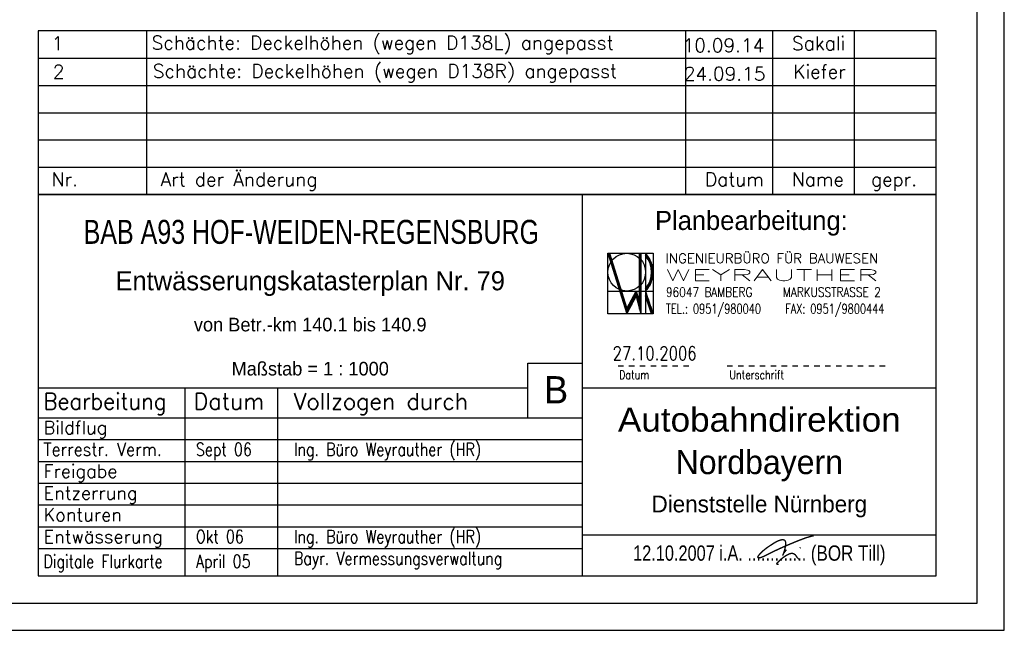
# Model space of a CAD drawing. Extents: x 4513427 to 4514562, y 5484516 to 5485110.
# Tile 13 of 15: x 4514381 to 4514562, y 5484516 to 5484628. Entities that reach past the tile are written whole.
import ezdxf
from ezdxf.enums import TextEntityAlignment as Align

# ---------------------------------------------------------------- set-up
doc = ezdxf.new("R2010")
doc.units = 0
doc.header["$LTSCALE"] = 10
doc.header["$MEASUREMENT"] = 0
doc.linetypes.add('LT00', pattern=[0])
doc.linetypes.add('LT01', pattern=[0.2, 0.1, -0.1])
for name, color, linetype in [('---Unterschrift_Till', 7, 'LT00'), ('025', 7, 'Continuous'), ('035', 250, 'Continuous'), ('050', 250, 'Continuous'), ('070', 155, 'Continuous'), ('RAHMEN', 250, 'Continuous'), ('STAT_500', 250, 'LT00')]:
    doc.layers.add(name, color=color, linetype=linetype)
doc.styles.add('ROMAND', font='romand', dxfattribs={"height": 0.3})
doc.styles.add('ROMANS', font='romans.shx')
doc.styles.add('UNIR-H', font='unir_h.shx', dxfattribs={"width": 0.8})

# ---------------------------------------------------------------- blocks, each defined once
blk = doc.blocks.new('Unterschrift Till')
at = {"layer": '---Unterschrift_Till', "const_width": 0.025, "flags": 128}
blk.add_lwpolyline([(-2.194360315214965, 0.4785021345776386), (-2.201817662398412, 0.4693815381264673), (-2.20800433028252, 0.461653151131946), (-2.21310110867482, 0.4551349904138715), (-2.217288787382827, 0.4496450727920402), (-2.220748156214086, 0.445001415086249), (-2.223660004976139, 0.4410220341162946), (-2.226205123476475, 0.4375249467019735), (-2.228564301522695, 0.4343281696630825), (-2.230887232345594, 0.4312728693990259), (-2.233199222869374, 0.4282928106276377), (-2.235494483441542, 0.4253449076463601), (-2.237767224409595, 0.4223860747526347), (-2.240011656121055, 0.4193732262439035), (-2.242221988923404, 0.4162632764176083), (-2.24439243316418, 0.4130131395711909), (-2.246517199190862, 0.4095797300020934), (-2.248584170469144, 0.4059490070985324), (-2.250555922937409, 0.4022231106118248), (-2.252388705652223, 0.3985332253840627), (-2.254038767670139, 0.3950105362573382), (-2.255462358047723, 0.3917862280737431), (-2.256615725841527, 0.3889914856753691), (-2.257455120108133, 0.3867574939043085), (-2.257936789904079, 0.3852154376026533), (-2.258028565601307, 0.3844761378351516), (-2.257744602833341, 0.3845689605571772), (-2.257110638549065, 0.3855029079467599), (-2.25615240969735, 0.38728698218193), (-2.254895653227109, 0.3899301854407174), (-2.253366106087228, 0.3934415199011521), (-2.25158950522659, 0.3978299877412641), (-2.249591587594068, 0.4031045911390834), (-2.247401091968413, 0.4092473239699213), (-2.245058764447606, 0.4161321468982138), (-2.242608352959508, 0.4236060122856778), (-2.240093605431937, 0.4315158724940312), (-2.237558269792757, 0.4397086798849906), (-2.235046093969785, 0.4480313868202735), (-2.23260082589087, 0.4563309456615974), (-2.23026621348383, 0.4644543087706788), (-2.228077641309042, 0.4722782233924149), (-2.226037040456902, 0.4797986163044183), (-2.224137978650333, 0.4870412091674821), (-2.222374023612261, 0.4940317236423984), (-2.220738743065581, 0.50079588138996), (-2.219225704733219, 0.5073594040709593), (-2.217828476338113, 0.5137480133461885), (-2.216540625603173, 0.5199874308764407), (-2.215356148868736, 0.5261020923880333), (-2.214270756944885, 0.5321112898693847), (-2.213280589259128, 0.5380330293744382), (-2.212381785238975, 0.543885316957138), (-2.211570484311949, 0.5496861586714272), (-2.210842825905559, 0.5554535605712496), (-2.210194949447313, 0.5612055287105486), (-2.209622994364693, 0.5669600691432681), (-2.209125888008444, 0.5727263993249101), (-2.208713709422, 0.5784785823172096), (-2.208399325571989, 0.5841818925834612), (-2.208195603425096, 0.5898016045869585), (-2.208115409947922, 0.5953029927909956), (-2.208171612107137, 0.6006513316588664), (-2.208377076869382, 0.6058118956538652), (-2.208744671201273, 0.6107499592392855), (-2.209283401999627, 0.6154361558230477), (-2.20998683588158, 0.6198625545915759), (-2.210844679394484, 0.6240265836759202), (-2.211846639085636, 0.6279256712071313), (-2.212982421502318, 0.6315572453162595), (-2.214241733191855, 0.6349187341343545), (-2.215614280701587, 0.6380075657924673), (-2.217089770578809, 0.6408211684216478), (-2.218658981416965, 0.6433610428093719), (-2.220316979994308, 0.6456449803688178), (-2.222059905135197, 0.6476948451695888), (-2.223883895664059, 0.6495325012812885), (-2.225785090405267, 0.6511798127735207), (-2.227759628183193, 0.6526586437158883), (-2.229803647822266, 0.6539908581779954), (-2.231913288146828, 0.6551983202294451), (-2.234087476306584, 0.6562994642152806), (-2.236336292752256, 0.6572990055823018), (-2.238672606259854, 0.6581982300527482), (-2.241109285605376, 0.6589984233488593), (-2.243659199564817, 0.659700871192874), (-2.246335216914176, 0.6603068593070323), (-2.249150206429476, 0.6608176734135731), (-2.25211703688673, 0.6612345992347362), (-2.255244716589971, 0.6615578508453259), (-2.258526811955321, 0.6617833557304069), (-2.26195302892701, 0.6619059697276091), (-2.265513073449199, 0.6619205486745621), (-2.269196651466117, 0.6618219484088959), (-2.272993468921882, 0.6616050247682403), (-2.276893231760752, 0.6612646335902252), (-2.280885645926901, 0.6607956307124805), (-2.284959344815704, 0.6601952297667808), (-2.289098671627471, 0.6594700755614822), (-2.293286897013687, 0.6586291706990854), (-2.297507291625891, 0.6576815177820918), (-2.301743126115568, 0.6566361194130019), (-2.305977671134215, 0.655501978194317), (-2.310194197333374, 0.654288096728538), (-2.314375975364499, 0.6530034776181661), (-2.318508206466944, 0.6516566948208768), (-2.322583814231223, 0.6502546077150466), (-2.326597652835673, 0.6488036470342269), (-2.330544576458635, 0.6473102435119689), (-2.33441943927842, 0.6457808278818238), (-2.338217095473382, 0.6442218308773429), (-2.341932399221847, 0.6426396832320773), (-2.345560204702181, 0.6410408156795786), (-2.349100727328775, 0.6394297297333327), (-2.352575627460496, 0.6378032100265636), (-2.356011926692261, 0.6361561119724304), (-2.359436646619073, 0.6344832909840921), (-2.362876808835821, 0.6327796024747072), (-2.366359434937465, 0.6310399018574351), (-2.369911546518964, 0.6292590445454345), (-2.373560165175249, 0.6274318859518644), (-2.37732523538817, 0.6255534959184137), (-2.38119839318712, 0.6236198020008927), (-2.385164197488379, 0.6216269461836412), (-2.389207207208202, 0.6195710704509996), (-2.393311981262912, 0.6174483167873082), (-2.397463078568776, 0.6152548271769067), (-2.401645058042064, 0.6129867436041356), (-2.405842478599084, 0.6106402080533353), (-2.410057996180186, 0.6082036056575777), (-2.414366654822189, 0.6056342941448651), (-2.418861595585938, 0.6028818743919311), (-2.423635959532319, 0.5998959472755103), (-2.428782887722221, 0.5966261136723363), (-2.43439552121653, 0.5930219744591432), (-2.440567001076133, 0.5890331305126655), (-2.447390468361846, 0.5846091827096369), (-2.454915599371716, 0.5797255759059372), (-2.463018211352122, 0.57446113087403), (-2.471530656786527, 0.5689205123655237), (-2.48028528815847, 0.5632083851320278), (-2.489114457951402, 0.5574294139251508), (-2.497850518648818, 0.5516882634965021), (-2.506325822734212, 0.5460895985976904), (-2.514372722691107, 0.5407380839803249), (-2.521859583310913, 0.5357151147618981), (-2.528798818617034, 0.5310090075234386), (-2.5352388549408, 0.5265848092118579), (-2.541228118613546, 0.5224075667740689), (-2.546815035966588, 0.5184423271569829), (-2.552048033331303, 0.5146541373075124), (-2.556975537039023, 0.5110080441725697), (-2.561645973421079, 0.5074690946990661), (-2.566103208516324, 0.5040086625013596), (-2.570372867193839, 0.500623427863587), (-2.574476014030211, 0.4973163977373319), (-2.578433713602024, 0.4940905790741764), (-2.58226703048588, 0.4909489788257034), (-2.585997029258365, 0.4878946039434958), (-2.589644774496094, 0.4849304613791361), (-2.593231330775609, 0.4820595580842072), (-2.596775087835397, 0.4792805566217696), (-2.600283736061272, 0.4765747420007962), (-2.603762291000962, 0.4739190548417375), (-2.607215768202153, 0.4712904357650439), (-2.610649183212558, 0.4686658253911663), (-2.614067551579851, 0.4660221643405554), (-2.617475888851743, 0.4633363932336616), (-2.620879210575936, 0.4605854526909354), (-2.624282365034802, 0.4577507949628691), (-2.627689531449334, 0.4548319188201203), (-2.631104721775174, 0.4518328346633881), (-2.634531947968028, 0.4487575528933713), (-2.637975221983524, 0.4456100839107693), (-2.641438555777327, 0.4423944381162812), (-2.644925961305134, 0.439114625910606), (-2.648441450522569, 0.4357746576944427), (-2.651983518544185, 0.4323810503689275), (-2.655528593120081, 0.4289503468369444), (-2.659047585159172, 0.4255015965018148), (-2.662511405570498, 0.42205384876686), (-2.665890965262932, 0.4186261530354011), (-2.669157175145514, 0.4152375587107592), (-2.672280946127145, 0.4119071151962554), (-2.67523318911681, 0.4086538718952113), (-2.677994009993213, 0.4054937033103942), (-2.680580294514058, 0.4024297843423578), (-2.683018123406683, 0.3994621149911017), (-2.685333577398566, 0.3965906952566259), (-2.687552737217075, 0.3938155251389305), (-2.689701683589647, 0.3911366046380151), (-2.691806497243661, 0.3885539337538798), (-2.693893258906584, 0.3860675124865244), (-2.695981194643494, 0.3836741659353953), (-2.698062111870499, 0.3813580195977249), (-2.700120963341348, 0.3791000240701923), (-2.702142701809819, 0.3768811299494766), (-2.704112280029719, 0.374682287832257), (-2.706014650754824, 0.372484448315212), (-2.707834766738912, 0.3702685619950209), (-2.709557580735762, 0.3680155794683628), (-2.711169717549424, 0.3657136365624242), (-2.712664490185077, 0.3633796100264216), (-2.7140368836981, 0.3610375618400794), (-2.71528188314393, 0.3587115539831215), (-2.716394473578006, 0.356425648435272), (-2.717369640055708, 0.3542039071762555), (-2.7182023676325, 0.3520703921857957), (-2.718887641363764, 0.350049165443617), (-2.719420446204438, 0.3481586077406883), (-2.71979576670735, 0.3463943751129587), (-2.720008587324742, 0.3447464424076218), (-2.720053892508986, 0.3432047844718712), (-2.71992666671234, 0.341759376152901), (-2.719621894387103, 0.3404001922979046), (-2.719134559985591, 0.3391172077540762), (-2.718459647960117, 0.3379003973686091), (-2.717597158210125, 0.3367427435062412), (-2.716567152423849, 0.3356492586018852), (-2.715394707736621, 0.3346279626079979), (-2.714104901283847, 0.3336868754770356), (-2.712722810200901, 0.3328340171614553), (-2.711273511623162, 0.3320774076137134), (-2.70978208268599, 0.3314250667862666), (-2.708273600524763, 0.3308850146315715), (-2.706767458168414, 0.3304615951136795), (-2.705260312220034, 0.3301444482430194), (-2.703743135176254, 0.3299195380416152), (-2.702206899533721, 0.3297728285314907), (-2.700642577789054, 0.3296902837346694), (-2.699041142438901, 0.3296578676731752), (-2.697393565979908, 0.3296615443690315), (-2.695690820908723, 0.3296872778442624), (-2.693922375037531, 0.3297257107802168), (-2.692071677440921, 0.3297862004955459), (-2.690120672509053, 0.3298827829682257), (-2.688051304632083, 0.3300294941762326), (-2.685845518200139, 0.3302403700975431), (-2.683485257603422, 0.3305294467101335), (-2.680952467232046, 0.3309107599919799), (-2.678229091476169, 0.331398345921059), (-2.675287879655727, 0.3320109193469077), (-2.672064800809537, 0.3327859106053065), (-2.66848662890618, 0.3337654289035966), (-2.664480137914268, 0.3349915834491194), (-2.659972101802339, 0.3365064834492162), (-2.654889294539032, 0.3383522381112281), (-2.649158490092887, 0.3405709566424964), (-2.642706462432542, 0.3432047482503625), (-2.635485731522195, 0.3462816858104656), (-2.627551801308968, 0.3497736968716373), (-2.618985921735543, 0.353638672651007), (-2.609869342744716, 0.3578345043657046), (-2.600283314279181, 0.3623190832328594), (-2.590309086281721, 0.3670503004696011), (-2.580027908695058, 0.3719860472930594), (-2.569521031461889, 0.3770842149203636), (-2.558858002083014, 0.382307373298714), (-2.548061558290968, 0.3876368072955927), (-2.537142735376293, 0.3930584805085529), (-2.526112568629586, 0.398558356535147), (-2.514982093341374, 0.4041223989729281), (-2.503762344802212, 0.4097365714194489), (-2.492464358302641, 0.4153868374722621), (-2.481099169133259, 0.4210591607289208), (-2.469685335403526, 0.4267368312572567), (-2.458271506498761, 0.4323924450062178), (-2.44691385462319, 0.4379959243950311), (-2.435668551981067, 0.4435171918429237), (-2.424591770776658, 0.4489261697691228), (-2.413739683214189, 0.4541927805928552), (-2.403168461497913, 0.4592869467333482), (-2.392934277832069, 0.4641785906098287), (-2.383076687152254, 0.468847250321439), (-2.373568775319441, 0.473310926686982), (-2.364367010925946, 0.4775972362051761), (-2.355427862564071, 0.4817337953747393), (-2.346707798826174, 0.4857482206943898), (-2.338163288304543, 0.4896681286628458), (-2.329750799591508, 0.4935211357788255), (-2.321426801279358, 0.4973348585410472), (-2.313149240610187, 0.5011340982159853), (-2.304881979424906, 0.5049323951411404), (-2.296590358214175, 0.5087404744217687), (-2.28823971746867, 0.5125690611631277), (-2.279795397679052, 0.5164288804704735), (-2.271222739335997, 0.5203306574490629), (-2.26248708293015, 0.5242851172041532), (-2.253553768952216, 0.5283029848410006), (-2.244393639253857, 0.5323931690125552), (-2.23499954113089, 0.5365573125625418), (-2.225369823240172, 0.5407952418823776), (-2.215502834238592, 0.5451067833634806), (-2.205396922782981, 0.5494917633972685), (-2.195050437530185, 0.553950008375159), (-2.184461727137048, 0.5584813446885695), (-2.173629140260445, 0.5630855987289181), (-2.16256582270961, 0.5677574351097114), (-2.151344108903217, 0.5724708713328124), (-2.14005113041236, 0.5771947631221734), (-2.128774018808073, 0.5818979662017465), (-2.11759990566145, 0.5865493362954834), (-2.106615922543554, 0.5911177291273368), (-2.095909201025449, 0.5955720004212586), (-2.085566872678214, 0.5998810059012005), (-2.075652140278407, 0.6040216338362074), (-2.066132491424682, 0.6080029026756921), (-2.056951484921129, 0.61184186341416), (-2.048052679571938, 0.6155555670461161), (-2.03937963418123, 0.6191610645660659), (-2.030875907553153, 0.6226754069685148), (-2.022485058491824, 0.6261156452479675), (-2.014150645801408, 0.62949883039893), (-2.005817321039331, 0.632843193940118), (-1.997434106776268, 0.6361716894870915), (-1.988951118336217, 0.6395084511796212), (-1.980318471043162, 0.6428776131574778), (-1.971486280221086, 0.6463033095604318), (-1.962404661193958, 0.6498096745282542), (-1.953023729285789, 0.6534208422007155), (-1.943293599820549, 0.6571609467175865), (-1.933190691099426, 0.6610419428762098), (-1.922796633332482, 0.665027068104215), (-1.912219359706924, 0.6690673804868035), (-1.901566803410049, 0.6731139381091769), (-1.890946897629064, 0.6771177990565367), (-1.880467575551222, 0.6810300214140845), (-1.870236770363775, 0.684801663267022), (-1.860362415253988, 0.6883837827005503), (-1.850924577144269, 0.691739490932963), (-1.841891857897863, 0.6948801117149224), (-1.833204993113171, 0.6978290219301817), (-1.824804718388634, 0.7006095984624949), (-1.816631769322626, 0.7032452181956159), (-1.808626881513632, 0.7057592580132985), (-1.800730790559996, 0.7081750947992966), (-1.79288423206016, 0.7105161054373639), (-1.785042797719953, 0.7128016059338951), (-1.777221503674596, 0.715034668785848), (-1.769450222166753, 0.7172143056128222), (-1.761758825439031, 0.7193395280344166), (-1.754177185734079, 0.7214093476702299), (-1.746735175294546, 0.7234227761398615), (-1.739462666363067, 0.7253788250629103), (-1.732389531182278, 0.7272765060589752), (-1.725581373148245, 0.7290733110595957), (-1.71924672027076, 0.7305606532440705), (-1.713629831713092, 0.7314884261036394), (-1.708974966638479, 0.7316065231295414), (-1.705526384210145, 0.730664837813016), (-1.703528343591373, 0.7284132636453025), (-1.703225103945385, 0.7246016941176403), (-1.704860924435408, 0.7189800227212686)], dxfattribs=at)
blk.add_lwpolyline([(-2.337531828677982, 0.2128053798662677, -0.00975341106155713), (-2.348685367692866, 0.2128664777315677, -0.01287284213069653), (-2.357125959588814, 0.2132950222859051, -5.832936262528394e-05), (-2.362673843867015, 0.2137207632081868, -0.0003945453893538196), (-2.363493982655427, 0.2137844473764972, -0.003083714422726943), (-2.36614659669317, 0.2140089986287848, -0.00298654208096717), (-2.368882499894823, 0.214274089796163, -0.1219076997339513), (-2.370215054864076, 0.2147532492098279, -0.07836543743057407), (-2.371821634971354, 0.2162326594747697, -0.1691285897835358), (-2.372597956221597, 0.2184620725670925, -0.0930527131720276), (-2.371821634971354, 0.2225973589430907, -0.04813777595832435), (-2.369138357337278, 0.2279146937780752, -0.05617821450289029), (-2.365943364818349, 0.2318999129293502, -0.01604871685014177), (-2.362269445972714, 0.2353271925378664, 0.01586109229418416), (-2.358595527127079, 0.2387544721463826, 0.02396073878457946), (-2.345965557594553, 0.2525731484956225, -0.01959693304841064), (-2.330674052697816, 0.2695997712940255, -0.0166846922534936), (-2.309697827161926, 0.2897969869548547, -0.01295818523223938), (-2.281199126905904, 0.3141539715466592, -0.01200246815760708), (-2.254563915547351, 0.3347098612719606, -0.01152360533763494), (-2.225845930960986, 0.3547912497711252, -0.01137126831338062), (-2.202562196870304, 0.3695334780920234, -0.01100238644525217), (-2.177840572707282, 0.3836781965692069, -0.01921094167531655), (-2.151530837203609, 0.3966896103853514, -0.02427711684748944), (-2.129891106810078, 0.4051405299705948, -0.01847869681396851), (-2.119187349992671, 0.4082975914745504, -0.02096890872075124), (-2.109563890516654, 0.4103279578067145, -0.0370554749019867), (-2.098454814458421, 0.4113520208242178, -0.03148688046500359), (-2.085343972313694, 0.4107602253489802, -0.03421351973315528), (-2.07325370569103, 0.4086043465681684, -0.03834360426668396), (-2.062853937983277, 0.4051405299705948, -0.02768295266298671), (-2.05321918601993, 0.4004446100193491, -0.02796498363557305), (-2.044256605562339, 0.3947656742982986, -0.02354219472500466), (-2.032852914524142, 0.385772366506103, -0.04699548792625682), (-2.02782178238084, 0.3805004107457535, -0.007240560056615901), (-2.02149430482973, 0.3722393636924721, -0.008919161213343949), (-2.016576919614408, 0.3653703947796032, -0.0004732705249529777), (-2.011819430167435, 0.3584538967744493, 0.0005986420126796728), (-2.007061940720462, 0.3515373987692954, 0.001303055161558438), (-1.997949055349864, 0.3383962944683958, 0.01488571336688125), (-1.997114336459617, 0.3372721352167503, 0.02374310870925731), (-1.99685982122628, 0.3369795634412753, 0.000688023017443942), (-1.987599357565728, 0.3273295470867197, 0.002538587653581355), (-1.981775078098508, 0.3213381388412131, 0.00213721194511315), (-1.97479074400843, 0.3142865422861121, 0.108695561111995), (-1.969292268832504, 0.3107670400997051, 0.07672157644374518), (-1.960280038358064, 0.3089430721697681, 0.135898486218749), (-1.955812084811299, 0.3099590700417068, 0.08843795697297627), (-1.950351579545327, 0.3142865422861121)], format="xyb", dxfattribs=at)
at = {"layer": '---Unterschrift_Till', "flags": 128}
blk.add_lwpolyline([(-1.92781228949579, 0.5082338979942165, 0.025, 0.012, 0), (-1.951111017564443, 0.5193820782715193, 0.008, 0.008, 0), (-1.929795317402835, 0.5206207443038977, 0.008, 0.008, 0)], format="xyseb", dxfattribs=at)

msp = doc.modelspace()

# ---------------------------------------------------------------- linework, layer by layer
at = {"layer": '025'}
for p, q in [((4514404.198119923, 5484596.045513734), (4514404.198119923, 5484626.045513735)), ((4514503.198139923, 5484596.045513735), (4514503.198139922, 5484626.045513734)), ((4514519.198119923, 5484596.045513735), (4514519.198119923, 5484626.045513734)), ((4514534.198119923, 5484596.045513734), (4514534.198119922, 5484626.045513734)), ((4514384.198119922, 5484621.045513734), (4514549.198119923, 5484621.045513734)), ((4514384.198119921, 5484616.045513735), (4514549.198119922, 5484616.045513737)), ((4514384.198119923, 5484611.045513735), (4514549.198119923, 5484611.045513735)), ((4514384.198119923, 5484606.045513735), (4514549.198119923, 5484606.045513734)), ((4514494.713445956, 5484574.987590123), (4514494.713445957, 5484585.25797259)), ((4514494.782746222, 5484585.252867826), (4514494.78274622, 5484574.730910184)), ((4514494.852045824, 5484574.474232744), (4514494.852045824, 5484585.247764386)), ((4514488.874920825, 5484574.153384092), (4514488.874920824, 5484585.241383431)), ((4514488.874920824, 5484585.241383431), (4514492.339920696, 5484574.153384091)), ((4514488.874920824, 5484585.241383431), (4514497.190920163, 5484585.241383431)), ((4514488.961545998, 5484585.241383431), (4514488.961546, 5484584.964182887)), ((4514488.961545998, 5484585.241383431), (4514488.961546, 5484584.964182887)), ((4514488.961545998, 5484585.241383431), (4514488.961546, 5484584.964182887)), ((4514489.030846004, 5484585.241383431), (4514489.030846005, 5484584.742422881)), ((4514489.030846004, 5484585.241383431), (4514489.030846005, 5484584.742422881)), ((4514489.100146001, 5484585.241383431), (4514489.100146, 5484584.520662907)), ((4514489.165340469, 5484585.241383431), (4514492.339920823, 5484575.08272867)), ((4514489.169445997, 5484585.228245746), (4514489.169445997, 5484584.298902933)), ((4514489.238746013, 5484585.006485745), (4514489.238746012, 5484584.077142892)), ((4514489.308045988, 5484584.784725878), (4514489.308045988, 5484583.855382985)), ((4514489.377346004, 5484584.562965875), (4514489.377346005, 5484583.633622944)), ((4514489.446646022, 5484584.341205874), (4514489.446646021, 5484583.411862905)), ((4514489.515945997, 5484584.119446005), (4514489.515945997, 5484583.190102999)), ((4514489.590054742, 5484583.882298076), (4514489.585245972, 5484582.968343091)), ((4514489.654545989, 5484583.675926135), (4514489.654545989, 5484582.746583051)), ((4514489.723846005, 5484583.454166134), (4514489.723846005, 5484582.524823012)), ((4514494.662019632, 5484576.241545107), (4514494.661471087, 5484585.241383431)), ((4514494.921346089, 5484585.242659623), (4514494.921346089, 5484574.217552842)), ((4514494.938670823, 5484585.24138343), (4514494.938670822, 5484574.153384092)), ((4514495.804920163, 5484585.241383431), (4514495.804920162, 5484574.153384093)), ((4514495.869473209, 5484584.722446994), (4514495.86947321, 5484585.168949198)), ((4514495.938772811, 5484584.633528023), (4514495.938772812, 5484585.091188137)), ((4514496.008073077, 5484584.543271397), (4514496.008073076, 5484585.01342708)), ((4514496.077372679, 5484584.440291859), (4514496.07737268, 5484584.927371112)), ((4514496.146672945, 5484584.337311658), (4514496.146672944, 5484584.838401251)), ((4514496.21597321, 5484584.226876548), (4514496.215973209, 5484584.74943073)), ((4514496.285272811, 5484584.106582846), (4514496.285272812, 5484584.649926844)), ((4514496.354573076, 5484583.985224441), (4514496.354573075, 5484584.547663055)), ((4514496.423872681, 5484583.842843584), (4514496.42387268, 5484584.443757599)), ((4514496.493172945, 5484583.700460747), (4514496.493172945, 5484584.325319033)), ((4514496.562473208, 5484583.529785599), (4514496.56247321, 5484584.206879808)), ((4514496.631772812, 5484583.350609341), (4514496.631772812, 5484584.074652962)), ((4514496.701073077, 5484583.136911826), (4514496.701073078, 5484583.935906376)), ((4514496.770372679, 5484582.877710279), (4514496.770372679, 5484583.782955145)), ((4514496.839672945, 5484582.535837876), (4514496.839672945, 5484583.617686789)), ((4514497.190920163, 5484585.241383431), (4514497.190920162, 5484574.153384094)), ((4514489.793146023, 5484583.232406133), (4514489.793146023, 5484582.303062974)), ((4514489.862446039, 5484583.010646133), (4514489.862446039, 5484582.081302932)), ((4514489.931746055, 5484582.788886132), (4514489.931746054, 5484581.859542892)), ((4514490.001045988, 5484582.567126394), (4514490.001045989, 5484581.637783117)), ((4514490.070346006, 5484582.345366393), (4514490.070346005, 5484581.416023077)), ((4514490.139646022, 5484582.123606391), (4514490.139646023, 5484581.194263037)), ((4514490.208946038, 5484581.901846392), (4514490.208946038, 5484580.972502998)), ((4514490.278246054, 5484581.680086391), (4514490.278246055, 5484580.750742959)), ((4514496.908973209, 5484580.125174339), (4514496.908973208, 5484583.427587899)), ((4514496.978272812, 5484583.21924827), (4514496.978272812, 5484580.333514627)), ((4514497.049510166, 5484582.960003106), (4514497.049509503, 5484580.592765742)), ((4514497.116872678, 5484582.627660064), (4514497.116872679, 5484580.925111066)), ((4514490.347545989, 5484581.458326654), (4514490.34754599, 5484580.528983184)), ((4514490.416846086, 5484581.236566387), (4514490.416846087, 5484580.307222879)), ((4514490.486146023, 5484581.014806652), (4514490.486146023, 5484580.085463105)), ((4514490.555445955, 5484580.793046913), (4514490.555445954, 5484579.863703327)), ((4514490.624746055, 5484580.571286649), (4514490.624746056, 5484579.641943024)), ((4514490.694045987, 5484580.349526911), (4514490.694045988, 5484579.42018325)), ((4514490.763346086, 5484580.127766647), (4514490.763346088, 5484579.198422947)), ((4514490.832646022, 5484579.90600691), (4514490.832646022, 5484578.97666317)), ((4514496.493172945, 5484579.833909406), (4514496.493172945, 5484579.227444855)), ((4514496.562473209, 5484580.004583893), (4514496.562473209, 5484579.345884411)), ((4514496.631772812, 5484580.183760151), (4514496.631772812, 5484579.478111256)), ((4514496.701073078, 5484580.395577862), (4514496.701073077, 5484579.616857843)), ((4514496.770372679, 5484580.65073013), (4514496.77037268, 5484579.769808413)), ((4514496.837920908, 5484580.972447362), (4514496.839672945, 5484579.935076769)), ((4514488.874920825, 5484578.311383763), (4514497.190920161, 5484578.311383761)), ((4514490.901945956, 5484579.684247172), (4514490.901945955, 5484578.754903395)), ((4514490.971246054, 5484579.462486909), (4514490.971246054, 5484578.533143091)), ((4514491.040545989, 5484579.240727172), (4514491.04054585, 5484578.311383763)), ((4514491.109846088, 5484579.018966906), (4514491.109846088, 5484578.089623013)), ((4514491.179146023, 5484578.79720717), (4514491.179146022, 5484577.867863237)), ((4514491.248445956, 5484578.575447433), (4514491.248445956, 5484577.64610346)), ((4514491.317746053, 5484578.353687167), (4514491.317746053, 5484577.424343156)), ((4514491.38704599, 5484578.131927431), (4514491.38704599, 5484577.202583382)), ((4514492.339920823, 5484575.08272867), (4514494.072420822, 5484578.311384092)), ((4514493.951146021, 5484578.084413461), (4514493.951146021, 5484577.168855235)), ((4514494.020445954, 5484578.214111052), (4514494.020445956, 5484577.298552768)), ((4514494.072420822, 5484578.311384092), (4514494.662019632, 5484576.241545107)), ((4514494.08974622, 5484578.250561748), (4514494.08974622, 5484577.297699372)), ((4514497.190920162, 5484574.153384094), (4514495.804920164, 5484578.311383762)), ((4514495.839570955, 5484578.207433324), (4514495.839570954, 5484577.330849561)), ((4514495.869473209, 5484578.811921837), (4514495.869473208, 5484578.383814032)), ((4514495.938772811, 5484578.900841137), (4514495.938772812, 5484578.461574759)), ((4514496.008073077, 5484578.991097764), (4514496.008073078, 5484578.53933648)), ((4514496.077372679, 5484579.094077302), (4514496.077372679, 5484578.625392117)), ((4514496.146672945, 5484579.197057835), (4514496.146672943, 5484578.714362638)), ((4514496.215973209, 5484579.307492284), (4514496.215973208, 5484578.80333316)), ((4514496.285272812, 5484579.427785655), (4514496.285272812, 5484578.902836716)), ((4514496.354573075, 5484579.549143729), (4514496.354573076, 5484579.005101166)), ((4514496.42387268, 5484579.691525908), (4514496.423872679, 5484579.109005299)), ((4514491.456346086, 5484577.910167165), (4514491.456346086, 5484576.980823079)), ((4514491.525646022, 5484577.688407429), (4514491.52564602, 5484576.759063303)), ((4514491.594945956, 5484577.466647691), (4514491.594945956, 5484576.537303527)), ((4514491.664245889, 5484577.244887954), (4514491.66424589, 5484576.315543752)), ((4514491.733546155, 5484577.023127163), (4514491.733546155, 5484576.093782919)), ((4514491.802846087, 5484576.801367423), (4514491.802846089, 5484575.872023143)), ((4514491.872146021, 5484576.579607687), (4514491.872146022, 5484575.650263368)), ((4514491.941445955, 5484576.357847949), (4514491.941445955, 5484575.428503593)), ((4514492.339920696, 5484574.153384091), (4514494.066330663, 5484577.384427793)), ((4514492.980945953, 5484576.268645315), (4514492.980945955, 5484575.353087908)), ((4514493.050246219, 5484576.398343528), (4514493.050246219, 5484575.48278606)), ((4514493.119546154, 5484576.52804112), (4514493.119546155, 5484575.612483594)), ((4514493.188846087, 5484576.657738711), (4514493.188846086, 5484575.742181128)), ((4514493.258146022, 5484576.787436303), (4514493.258146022, 5484575.871878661)), ((4514493.327445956, 5484576.917133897), (4514493.327445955, 5484576.001576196)), ((4514493.396746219, 5484577.046832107), (4514493.39674622, 5484576.131274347)), ((4514493.466046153, 5484577.176529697), (4514493.466046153, 5484576.260971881)), ((4514493.535346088, 5484577.30622729), (4514493.535346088, 5484576.390669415)), ((4514493.604646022, 5484577.435924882), (4514493.604646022, 5484576.520366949)), ((4514493.673945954, 5484577.565622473), (4514493.673945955, 5484576.650064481)), ((4514493.743246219, 5484577.695320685), (4514493.743246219, 5484576.779762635)), ((4514493.812546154, 5484577.825018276), (4514493.812546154, 5484576.909460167)), ((4514493.881846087, 5484577.954715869), (4514493.881846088, 5484577.039157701)), ((4514494.066330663, 5484577.384427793), (4514494.938670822, 5484574.153384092)), ((4514494.159046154, 5484578.007278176), (4514494.159046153, 5484577.041020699)), ((4514494.228346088, 5484577.763994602), (4514494.228346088, 5484576.784342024)), ((4514494.297646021, 5484577.520711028), (4514494.297646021, 5484576.52766335)), ((4514494.366945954, 5484577.277427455), (4514494.366945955, 5484576.270984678)), ((4514494.43624622, 5484577.034142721), (4514494.43624622, 5484576.014304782)), ((4514494.505545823, 5484576.790860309), (4514494.505545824, 5484575.757627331)), ((4514494.574846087, 5484576.547575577), (4514494.574846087, 5484575.500947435)), ((4514494.644146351, 5484576.304290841), (4514494.644146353, 5484575.244267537)), ((4514496.89872572, 5484574.153384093), (4514495.812644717, 5484577.411628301)), ((4514495.908870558, 5484577.999534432), (4514495.908870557, 5484577.122950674)), ((4514495.978170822, 5484577.791633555), (4514495.978170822, 5484576.915049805)), ((4514496.047470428, 5484577.583734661), (4514496.047470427, 5484576.707150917)), ((4514496.116770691, 5484577.375833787), (4514496.116770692, 5484576.499250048)), ((4514496.186070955, 5484577.16793291), (4514496.186070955, 5484576.291349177)), ((4514496.255370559, 5484576.960034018), (4514496.255370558, 5484576.083450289)), ((4514496.324670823, 5484576.752133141), (4514496.324670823, 5484575.875549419)), ((4514496.393970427, 5484576.544234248), (4514496.393970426, 5484575.667650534)), ((4514496.463270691, 5484576.336333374), (4514496.463270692, 5484575.459749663)), ((4514492.01074589, 5484576.136088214), (4514492.01074589, 5484575.206743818)), ((4514492.080046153, 5484575.914327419), (4514492.080046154, 5484574.984982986)), ((4514492.149346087, 5484575.692567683), (4514492.149346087, 5484574.76322321)), ((4514492.21864602, 5484575.470807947), (4514492.218646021, 5484574.541463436)), ((4514492.287945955, 5484575.24904821), (4514492.287945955, 5484574.31970366)), ((4514492.357245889, 5484575.101365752), (4514492.357245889, 5484574.185808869)), ((4514492.426546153, 5484575.231063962), (4514492.426546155, 5484574.31550702)), ((4514492.495846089, 5484575.360761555), (4514492.495846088, 5484574.445204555)), ((4514492.565146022, 5484575.490459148), (4514492.565146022, 5484574.574902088)), ((4514492.634445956, 5484575.620156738), (4514492.634445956, 5484574.704599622)), ((4514492.703746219, 5484575.749854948), (4514492.70374622, 5484574.834297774)), ((4514492.773046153, 5484575.879552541), (4514492.773046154, 5484574.963995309)), ((4514492.842346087, 5484576.009250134), (4514492.842346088, 5484575.093692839)), ((4514492.911646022, 5484576.138947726), (4514492.911646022, 5484575.223390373)), ((4514494.713445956, 5484574.987590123), (4514494.713445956, 5484574.987590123)), ((4514494.852045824, 5484574.474232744), (4514494.852045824, 5484574.474232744)), ((4514496.532570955, 5484576.128432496), (4514496.532570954, 5484575.251848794)), ((4514496.601870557, 5484575.920533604), (4514496.601870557, 5484575.043949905)), ((4514496.671170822, 5484575.71263273), (4514496.671170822, 5484574.836049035)), ((4514496.740470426, 5484575.504733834), (4514496.740470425, 5484574.628150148)), ((4514496.809770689, 5484575.296832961), (4514496.80977069, 5484574.42024928)), ((4514496.879070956, 5484575.088932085), (4514496.879070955, 5484574.212348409)), ((4514496.948370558, 5484574.881033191), (4514496.94837056, 5484574.153384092)), ((4514497.017670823, 5484574.673132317), (4514497.017670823, 5484574.158482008)), ((4514497.086970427, 5484574.465233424), (4514497.086970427, 5484574.153384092)), ((4514497.190920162, 5484574.153384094), (4514488.874920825, 5484574.153384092)), ((4514497.156270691, 5484574.257332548), (4514497.15627069, 5484574.153384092)), ((4514384.198119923, 5484551.045513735), (4514484.198119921, 5484551.045513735)), ((4514384.198119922, 5484547.045513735), (4514484.198119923, 5484547.045513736)), ((4514384.198119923, 5484543.045513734), (4514484.198119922, 5484543.045513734)), ((4514384.198119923, 5484539.045513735), (4514484.198119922, 5484539.045513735)), ((4514384.198119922, 5484535.045513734), (4514484.198119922, 5484535.045513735)), ((4514384.198119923, 5484531.045513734), (4514484.198119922, 5484531.045513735))]:
    msp.add_line(p, q, dxfattribs=at)
at = {"layer": '025', "linetype": 'LT01'}
for p, q in [((4514503.750429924, 5484564.545513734), (4514489.973419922, 5484564.545513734)), ((4514539.782909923, 5484564.545513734), (4514510.359539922, 5484564.545513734))]:
    msp.add_line(p, q, dxfattribs=at)
at = {"layer": '025'}
msp.add_circle((4514492.339920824, 5484581.776383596), 3.463616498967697, dxfattribs=at)
for centre, radius, start, end in [((4514492.165561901, 5484581.776386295), 5.02505096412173, 316.4059152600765, 43.59410735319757), ((4514492.154914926, 5484581.767318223), 4.749157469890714, 320.2246173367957, 39.77293915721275)]:
    msp.add_arc(centre, radius, start, end, dxfattribs=at)
at = {"layer": '035'}
for p, q in [((4514384.198119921, 5484601.045513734), (4514549.198119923, 5484601.045513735)), ((4514411.198089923, 5484560.531333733), (4514411.198089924, 5484526.045513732)), ((4514428.198139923, 5484560.573243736), (4514428.198139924, 5484526.045513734)), ((4514384.198119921, 5484555.045513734), (4514484.198119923, 5484555.045513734))]:
    msp.add_line(p, q, dxfattribs=at)
at = {"layer": '050'}
for p, q in [((4514484.198119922, 5484526.045513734), (4514484.198119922, 5484596.045513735)), ((4514384.198119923, 5484560.545513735), (4514474.198119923, 5484560.545513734)), ((4514484.198119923, 5484560.545513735), (4514549.198119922, 5484560.545513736)), ((4514484.198119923, 5484533.545513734), (4514549.198119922, 5484533.545513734))]:
    msp.add_line(p, q, dxfattribs=at)
msp.add_lwpolyline([(4514474.198119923, 5484555.045513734), (4514474.198119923, 5484565.045513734), (4514484.198119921, 5484565.045513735)], dxfattribs=at)
at = {"layer": '070'}
for p, q in [((4514384.198119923, 5484526.045513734), (4514484.198119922, 5484526.045513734)), ((4514484.198119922, 5484526.045513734), (4514549.198119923, 5484526.045513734))]:
    msp.add_line(p, q, dxfattribs=at)
for points in [[(4514384.198119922, 5484596.045513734), (4514549.198119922, 5484596.045513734), (4514549.198119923, 5484626.045513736), (4514384.198119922, 5484626.045513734), (4514384.198119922, 5484596.045513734)], [(4514549.198119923, 5484526.045513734), (4514549.198119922, 5484596.045513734), (4514384.198119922, 5484596.045513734), (4514384.198119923, 5484526.045513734)]]:
    msp.add_lwpolyline(points, dxfattribs=at)
at = {"layer": 'RAHMEN'}
msp.add_lwpolyline([(4513426.698119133, 5484516.045513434), (4514561.698119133, 5484516.045513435), (4514561.698119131, 5485110.045533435), (4513426.698119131, 5485110.045533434), (4513426.698119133, 5484516.045513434)], dxfattribs=at)
at = {"layer": 'RAHMEN', "flags": 128}
msp.add_lwpolyline([(4514376.698119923, 5484521.045513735), (4514556.698119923, 5484521.045513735), (4514556.698119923, 5485105.045533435), (4514376.698119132, 5485105.045533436)], dxfattribs=at)

# ---------------------------------------------------------------- block references
at = {"layer": '---Unterschrift_Till', "xscale": 10.00000000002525, "yscale": 10.00000000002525, "zscale": 10.00000000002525, "rotation": 1.441363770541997e-11}
msp.add_blockref('Unterschrift Till', (4514543.615160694, 5484526.045513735), dxfattribs=at)

# ---------------------------------------------------------------- texts
at = {"layer": '025', "color": 1, "style": 'ROMANS'}
for s, p in [('1', (4514386.698119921, 5484622.545513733)), ('Schächte: Deckelhöhen (wegen D138L) angepasst', (4514405.061621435, 5484622.645222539)), ('Sakali', (4514522.698099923, 5484622.545513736)), ('10.09.14', (4514502.606771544, 5484622.146140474)), ('2', (4514386.91827564, 5484617.328933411)), ('Schächte: Deckelhöhen (wegen D138R) angepasst', (4514405.281777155, 5484617.428642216)), ('Kiefer', (4514522.918255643, 5484617.328933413)), ('24.09.15', (4514502.826927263, 5484616.929560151))]:
    msp.add_text(s, height=2.5, rotation=6.670106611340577e-09, dxfattribs=at).set_placement(p)
at = {"layer": '025'}
for s, height, style, p in [('Nr.', 2.5, 'ROMANS', (4514386.698119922, 5484597.545513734)), ('Art der Änderung', 2.5, 'ROMANS', (4514406.698119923, 5484597.545513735)), ('Datum', 2.5, 'ROMANS', (4514506.698119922, 5484597.545513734)), ('Name', 2.5, 'ROMANS', (4514522.698099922, 5484597.545513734)), ('gepr.', 2.5, 'ROMANS', (4514537.198149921, 5484597.545513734)), ('Planbearbeitung:', 3.5, 'UNIR-H', (4514497.54485554, 5484589.521123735)), ('B', 5, 'UNIR-H', (4514477.124909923, 5484557.691853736)), ('Bildflug', 2.399999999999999, 'ROMANS', (4514385.198099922, 5484552.045513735)), ('Freigabe', 2.399999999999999, 'ROMANS', (4514385.198099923, 5484544.045513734)), ('Entzerrung', 2.399999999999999, 'ROMANS', (4514385.198099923, 5484540.045513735)), ('Konturen', 2.399999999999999, 'ROMANS', (4514385.198099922, 5484536.045513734)), ('Entwässerung', 2.399999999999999, 'ROMANS', (4514385.198099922, 5484532.045513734))]:
    msp.add_text(s, height=height, rotation=6.670106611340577e-09, dxfattribs=dict(at, style=style)).set_placement(p)
at = {"layer": '025', "style": 'UNIR-H'}
for s, height, width, p in [('BAB A93 HOF-WEIDEN-REGENSBURG', 4.399999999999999, 0.78, (4514434.407141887, 5484586.975020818)), ('Autobahndirektion', 4.4, 1.095, (4514516.698119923, 5484552.507946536))]:
    msp.add_text(s, height=height, rotation=6.670106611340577e-09, dxfattribs=dict(at, width=width)).set_placement(p, align=Align.CENTER)
at = {"layer": '025', "style": 'ROMANS'}
for s, height, width, p in [('INGENIEURBÜRO FÜR BAUWESEN', 1.75, 1.03, (4514499.456608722, 5484583.438875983)), ('96047 BAMBERG    MARKUSSTRASSE 2', 1.75, 0.81, (4514499.558355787, 5484577.239580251)), ('TEL.: 0951/980040   FAX: 0951/9800444', 1.75, 0.75, (4514499.558355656, 5484574.19074635)), ('27.10.2006', 2.5, 0.8, (4514489.748084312, 5484565.645523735)), ('Terrestr. Verm.', 2.399999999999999, 0.9, (4514385.198099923, 5484548.045513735)), ('Sept 06', 2.4, 0.8, (4514413.198140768, 5484548.045514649)), ('Ing. Büro Weyrauther (HR)', 2.4, 0.8, (4514431.198089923, 5484548.045513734)), ('Okt 06', 2.4, 0.8, (4514413.198140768, 5484532.045514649)), ('Ing. Büro Weyrauther (HR)', 2.4, 0.8, (4514431.198089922, 5484532.045513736)), ('Digitale Flurkarte', 2.399999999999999, 0.8, (4514385.198099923, 5484527.501915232)), ('April 05', 2.4, 0.8, (4514413.198140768, 5484527.501916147)), ('Bayr. Vermessungsverwaltung', 2.4, 0.8, (4514431.198089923, 5484528.045513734))]:
    msp.add_text(s, height=height, rotation=6.670106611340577e-09, dxfattribs=dict(at, width=width)).set_placement(p)
at = {"layer": '025', "style": 'UNIR-H'}
for s, height, p in [('Entwässerungskatasterplan Nr. 79', 3.5, (4514434.198119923, 5484578.445284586)), ('Maßstab = 1 : 1000', 2.5, (4514434.198119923, 5484562.813803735)), ('Nordbayern', 4.4, (4514516.698119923, 5484544.710919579)), ('Dienststelle Nürnberg', 3.080000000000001, (4514516.698119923, 5484537.686253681))]:
    msp.add_text(s, height=height, rotation=6.670106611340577e-09, dxfattribs=at).set_placement(p, align=Align.CENTER)
at = {"layer": '025', "linetype": 'LT01', "style": 'ROMANS', "width": 0.8}
for s, p in [('Datum', (4514490.948149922, 5484562.145513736)), ('Unterschrift', (4514511.198089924, 5484562.145513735))]:
    msp.add_text(s, height=1.6, rotation=6.670106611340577e-09, dxfattribs=at).set_placement(p)
at = {"layer": '025', "insert": (4514516.698119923, 5484529.795513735), "char_height": 2.799999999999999, "width": 65.00000293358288, "attachment_point": 5, "rotation": 359.9999775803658, "style": 'UNIR-H'}
msp.add_mtext('12.10.2007 i.A. ............. {\\fArial|b0|i0|c0|p34;(BOR Till)}', dxfattribs=at)
at = {"layer": '035'}
for s, height, style, width, p in [('WEYRAUTHER', 2.079000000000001, 'ROMAND', 2.2, (4514499.45660867, 5484580.186786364)), ('Bearbeitung', 3, 'ROMANS', 0.95, (4514385.198099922, 5484556.562888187))]:
    msp.add_text(s, height=height, rotation=6.670106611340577e-09, dxfattribs=dict(at, style=style, width=width)).set_placement(p)
at = {"layer": '035', "style": 'ROMANS'}
for s, p in [('Datum', (4514412.797831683, 5484556.562888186)), ('Vollzogen durch', (4514431.198089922, 5484556.562888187))]:
    msp.add_text(s, height=3, rotation=6.670106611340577e-09, dxfattribs=at).set_placement(p)
at = {"layer": 'STAT_500', "style": 'UNIR-H'}
msp.add_text('von Betr.-km 140.1 bis 140.9', height=2.5, rotation=6.670106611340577e-09, dxfattribs=at).set_placement((4514434.198119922, 5484570.906997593), align=Align.CENTER)

doc.saveas('drawing.dxf')
